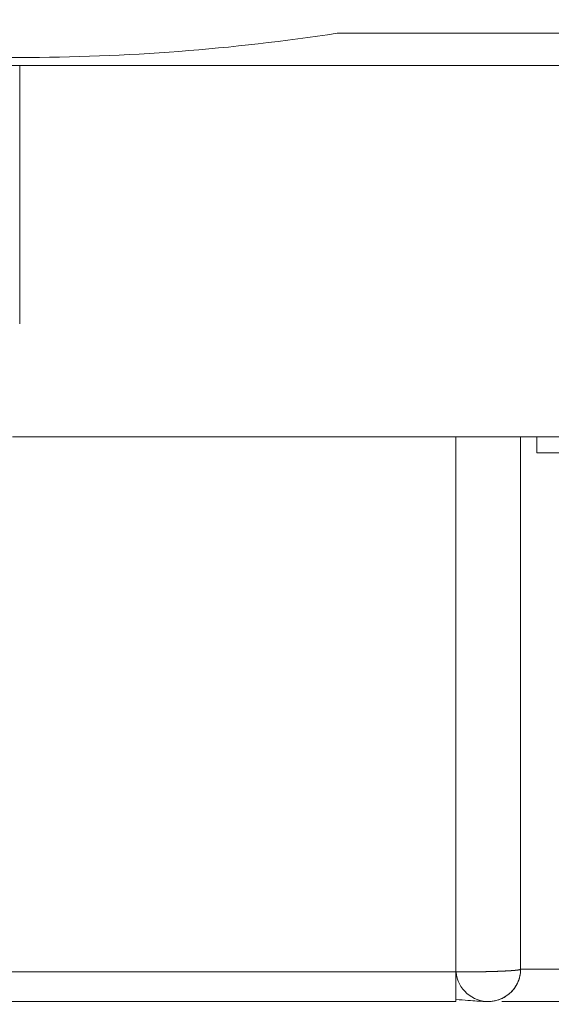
# Model space of a CAD drawing. Header units: millimetres. Extents: x 51337 to 61814, y -21781 to -12277.
# Tile 174 of 256: x 59255 to 59272, y -20808 to -20778. Entities that reach past the tile are written whole.
import ezdxf

# ---------------------------------------------------------------- set-up
doc = ezdxf.new("R2010")
doc.units = ezdxf.units.MM
doc.header["$LTSCALE"] = 0.3175
doc.layers.add('1轮廓实线层', color=7, linetype='Continuous', lineweight=18)

msp = doc.modelspace()

# ---------------------------------------------------------------- linework, layer by layer
at = {"layer": '1轮廓实线层'}
for p, q in [((59293.29339, -20778.97664), (59217.29339, -20778.97664)), ((59217.29339, -20778.97664), (59293.29339, -20778.97664)), ((59255.29339, -20778.97664), (59255.29339, -20786.97664)), ((59255.29339, -20786.97664), (59255.29339, -20778.97664)), ((59268.79339, -20790.47664), (59255.07359, -20790.47664)), ((59268.79339, -20807.06204), (59268.79339, -20790.47664)), ((59275.79339, -20790.47664), (59268.79339, -20790.47664)), ((59270.79339, -20806.977), (59270.79339, -20790.47664)), ((59270.79339, -20806.97664), (59270.79339, -20790.47664)), ((59271.29339, -20790.47665), (59271.29339, -20790.97978)), ((59273.79339, -20806.97664), (59270.79339, -20806.97664)), ((59241.79339, -20807.06204), (59268.79339, -20807.06204)), ((59268.79339, -20807.90849), (59268.79339, -20807.97659)), ((59268.79339, -20807.97664), (59241.79339, -20807.97664)), ((59241.79339, -20807.97664), (59268.79339, -20807.97664)), ((59269.71819, -20807.97664), (59269.79339, -20807.97664))]:
    msp.add_line(p, q, dxfattribs=at)
for centre, radius, start, end in [((59255.29339, -20713.97664), 117.32051, 300.7584308, 103.5504853), ((59269.79339, -20806.97664), 1, 184.899508, 359.273483)]:
    msp.add_arc(centre, radius, start, end, dxfattribs=at)
for points, knots in [([(59265.12001, -20777.97664), (59263.49493, -20778.22616), (59261.86034, -20778.41375), (59258.58163, -20778.66399), (59256.93751, -20778.72664), (59253.64926, -20778.72664), (59252.00514, -20778.66399), (59248.72643, -20778.41375), (59247.09184, -20778.22616), (59245.46676, -20777.97664)], [0, 0, 0, 0, 0.25, 0.25, 0.5, 0.5, 0.75, 0.75, 1, 1, 1, 1]), ([(59271.29334, -20790.97664), (59271.29344, -20790.97664), (59271.31595, -20790.97664), (59271.40533, -20790.97664), (59271.47214, -20790.97664), (59271.64747, -20790.97664), (59271.75597, -20790.97664), (59272.01051, -20790.97664), (59272.15653, -20790.97664), (59272.48049, -20790.97664), (59272.65842, -20790.97664), (59273.03936, -20790.97664), (59273.24236, -20790.97664), (59273.66563, -20790.97664), (59273.8859, -20790.97664), (59274.33524, -20790.97664), (59274.56431, -20790.97664), (59274.79339, -20790.97664)], [0, 0, 0, 0, 0.125, 0.125, 0.25, 0.25, 0.375, 0.375, 0.5, 0.5, 0.625, 0.625, 0.75, 0.75, 0.875, 0.875, 1, 1, 1, 1]), ([(59268.79339, -20807.06204), (59268.80078, -20807.06204), (59268.81558, -20807.06204), (59268.8378, -20807.06203), (59268.86007, -20807.062), (59268.88237, -20807.06197), (59268.90472, -20807.06192), (59268.9271, -20807.06187), (59268.94952, -20807.06181), (59268.97197, -20807.06173), (59268.99444, -20807.06165), (59269.01694, -20807.06155), (59269.03946, -20807.06145), (59269.06199, -20807.06133), (59269.08454, -20807.06121), (59269.10711, -20807.06107), (59269.12968, -20807.06092), (59269.15226, -20807.06076), (59269.17483, -20807.06059), (59269.19741, -20807.0604), (59269.21998, -20807.06021), (59269.24255, -20807.06), (59269.2651, -20807.05978), (59269.28764, -20807.05955), (59269.31016, -20807.05931), (59269.33266, -20807.05906), (59269.35513, -20807.05879), (59269.37757, -20807.05852), (59269.39998, -20807.05823), (59269.42236, -20807.05793), (59269.44469, -20807.05761), (59269.46698, -20807.05729), (59269.48923, -20807.05695), (59269.51142, -20807.0566), (59269.53356, -20807.05623), (59269.55564, -20807.05586), (59269.57766, -20807.05547), (59269.59962, -20807.05507), (59269.6215, -20807.05465), (59269.64331, -20807.05423), (59269.66504, -20807.05379), (59269.68669, -20807.05334), (59269.70825, -20807.05288), (59269.72973, -20807.0524), (59269.75111, -20807.05191), (59269.77239, -20807.05141), (59269.79358, -20807.05089), (59269.81465, -20807.05037), (59269.83562, -20807.04983), (59269.85647, -20807.04928), (59269.87721, -20807.04871), (59269.89782, -20807.04814), (59269.91831, -20807.04755), (59269.93867, -20807.04695), (59269.95889, -20807.04633), (59269.97898, -20807.04571), (59269.99892, -20807.04507), (59270.01871, -20807.04442), (59270.03836, -20807.04376), (59270.05785, -20807.04308), (59270.07717, -20807.0424), (59270.09634, -20807.0417), (59270.11534, -20807.04099), (59270.13416, -20807.04027), (59270.15281, -20807.03954), (59270.17127, -20807.03879), (59270.18956, -20807.03804), (59270.20732, -20807.03729), (59270.22466, -20807.03654), (59270.24169, -20807.03578), (59270.2588, -20807.03501), (59270.27598, -20807.03422), (59270.29322, -20807.03341), (59270.3105, -20807.03257), (59270.32781, -20807.03171), (59270.34512, -20807.03083), (59270.36242, -20807.02992), (59270.3797, -20807.02899), (59270.39693, -20807.02803), (59270.4141, -20807.02705), (59270.43118, -20807.02604), (59270.44816, -20807.025), (59270.46501, -20807.02393), (59270.48172, -20807.02284), (59270.49827, -20807.02172), (59270.51462, -20807.02056), (59270.53077, -20807.01938), (59270.54668, -20807.01817), (59270.56234, -20807.01693), (59270.57772, -20807.01566), (59270.59279, -20807.01436), (59270.60753, -20807.01303), (59270.62192, -20807.01167), (59270.63593, -20807.01028), (59270.64953, -20807.00885), (59270.6627, -20807.0074), (59270.67541, -20807.00592), (59270.68764, -20807.0044), (59270.69935, -20807.00286), (59270.71051, -20807.00129), (59270.72111, -20806.99969), (59270.73111, -20806.99806), (59270.74047, -20806.9964), (59270.74918, -20806.99472), (59270.75721, -20806.99301), (59270.76451, -20806.99127), (59270.77107, -20806.98952), (59270.77685, -20806.98773), (59270.78183, -20806.98593), (59270.78597, -20806.98411), (59270.78924, -20806.98226), (59270.7916, -20806.9804), (59270.7931, -20806.97853), (59270.79329, -20806.97727), (59270.79339, -20806.97664)], [0, 0, 0, 0, 0.00705533, 0.01412657, 0.02121372, 0.02831678, 0.03543576, 0.04257066, 0.04972147, 0.05688821, 0.06407087, 0.07126946, 0.07848397, 0.08571441, 0.09296078, 0.10022308, 0.10750132, 0.11479549, 0.1221056, 0.12943165, 0.13677364, 0.14413157, 0.15150545, 0.15889527, 0.16630104, 0.17372276, 0.18116043, 0.18861405, 0.19608363, 0.20356916, 0.21107065, 0.2185881, 0.22612151, 0.23367088, 0.24123622, 0.24881752, 0.25641479, 0.26402802, 0.27165723, 0.27930241, 0.28696356, 0.29464069, 0.30233379, 0.31004288, 0.31776794, 0.32550898, 0.333266, 0.34103901, 0.348828, 0.35663298, 0.36445394, 0.3722909, 0.38014384, 0.38801278, 0.39589771, 0.40379864, 0.41171556, 0.41964848, 0.4275974, 0.43556232, 0.44354325, 0.45154017, 0.4595531, 0.46758204, 0.47562698, 0.48368793, 0.49176489, 0.49985786, 0.50752227, 0.51532925, 0.5232788, 0.53137094, 0.53960565, 0.54798294, 0.55650281, 0.56516526, 0.5739703, 0.58291792, 0.59200813, 0.60124092, 0.6106163, 0.62013427, 0.62979484, 0.63959799, 0.64954373, 0.65963206, 0.66986299, 0.68023651, 0.69075263, 0.70141134, 0.71221265, 0.72315655, 0.73424305, 0.74547214, 0.75684383, 0.76835812, 0.78001501, 0.7918145, 0.80375659, 0.81584128, 0.82806856, 0.84043845, 0.85295094, 0.86560602, 0.87840371, 0.891344, 0.9044269, 0.91765239, 0.93102048, 0.94453118, 0.95818448, 0.97198039, 0.98591889, 1, 1, 1, 1]), ([(59268.79339, -20807.91438), (59268.92784, -20807.92507), (59269.16221, -20807.94312), (59269.44964, -20807.96305), (59269.63629, -20807.97459), (59269.69218, -20807.97671), (59269.70572, -20807.9766)], [0, 0, 0, 0, 0.28205961, 0.54029467, 0.77891136, 1, 1, 1, 1]), ([(59270.21273, -20807.97664), (59270.28824, -20807.97664), (59270.37339, -20807.97664), (59270.61295, -20807.97664), (59270.77984, -20807.97664), (59271.15008, -20807.97664), (59271.35343, -20807.97664), (59271.78878, -20807.97664), (59272.02078, -20807.97664), (59272.50452, -20807.97664), (59272.75625, -20807.97664), (59273.26979, -20807.97664), (59273.53159, -20807.97664), (59273.79339, -20807.97664)], [0, 0, 0, 0, 0.11459151, 0.11459151, 0.29167321, 0.29167321, 0.46875491, 0.46875491, 0.6458366, 0.6458366, 0.8229183, 0.8229183, 1, 1, 1, 1])]:
    msp.add_open_spline(points, degree=3, knots=knots, dxfattribs=at)
msp.add_open_spline([(59293.29339, -20777.97664), (59283.90226, -20777.97664), (59274.51113, -20777.97664), (59265.12001, -20777.97664)], degree=3, dxfattribs=at)
for points, weights in [([(59269.79339, -20807.97664), (59270.37917, -20807.97664), (59270.79339, -20807.56243), (59270.79339, -20806.97664)], [1, 0.804737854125, 0.804737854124, 0.999999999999]), ([(59268.79339, -20807.06204), (59268.79339, -20807.44473), (59268.79339, -20807.76351), (59268.79339, -20807.90848)], [0.999999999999, 0.869898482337, 0.836218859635, 0.898961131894])]:
    msp.add_rational_spline(points, weights, degree=3, dxfattribs=at)

doc.saveas('drawing.dxf')
